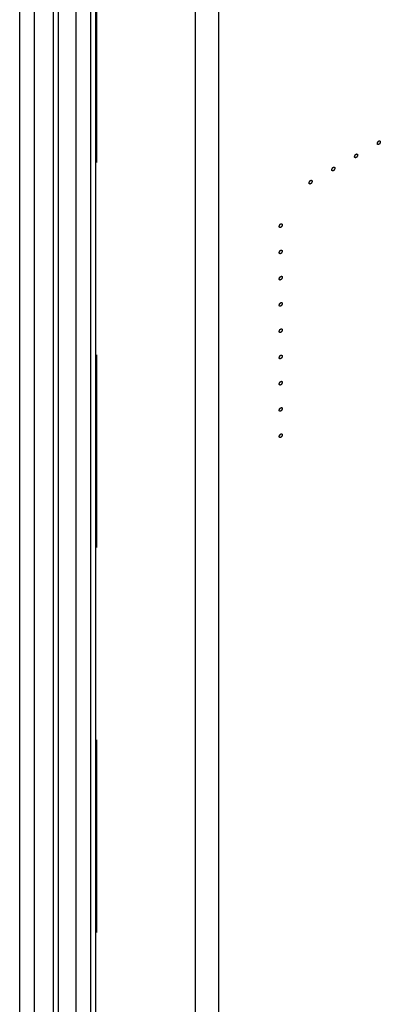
# Model space of a CAD drawing. Header units: inches. Extents: x 5 to 265, y 5 to 171.
# Tile 120 of 212: x 202.61 to 205.41, y 100.56 to 108.21. Entities that reach past the tile are written whole.
import ezdxf

# ---------------------------------------------------------------- set-up
doc = ezdxf.new("R2010")
doc.units = ezdxf.units.IN
doc.header["$LTSCALE"] = 14.96
doc.header["$MEASUREMENT"] = 0
doc.linetypes.add('HIDDEN', pattern=[0.2, 0.1, -0.1])
doc.layers.get('0').update_dxf_attribs({"linetype": 'CONTINUOUS'})
doc.layers.add('08_ALL_COSMETICS', color=7, linetype='CONTINUOUS')
doc.layers.add('DEFAULT_2', color=7, linetype='HIDDEN')

msp = doc.modelspace()

# ---------------------------------------------------------------- linework, layer by layer
at = {"color": 7, "linetype": 'Continuous'}
for p, q in [((203.9702, 129.2727), (203.9702, 63.136)), ((204.1526, 129.2727), (204.1526, 63.136)), ((202.6075, 84.3644), (202.6075, 128.5862)), ((202.7234, 84.6748), (202.7234, 128.5192)), ((202.8709, 81.7952), (202.8709, 128.4341)), ((202.9087, 81.7426), (202.9087, 128.4122)), ((203.0446, 128.3338), (203.0446, 65.826)), ((203.1609, 65.2161), (203.1609, 128.1553)), ((203.1987, 65.1634), (203.1987, 128.1362))]:
    msp.add_line(p, q, dxfattribs=at)
at = {"layer": '08_ALL_COSMETICS', "color": 7, "linetype": 'HIDDEN'}
for points in [[(205.3978, 107.2447), (205.3975, 107.2445), (205.3969, 107.2443), (205.3963, 107.244), (205.3959, 107.2438), (205.3956, 107.2437), (205.3954, 107.2436), (205.395, 107.2436), (205.3946, 107.2435), (205.3941, 107.2433), (205.3938, 107.2433), (205.3935, 107.2432), (205.3933, 107.2432), (205.3929, 107.2432), (205.3925, 107.2432), (205.3921, 107.2433), (205.3918, 107.2433), (205.3916, 107.2433), (205.3913, 107.2434), (205.3911, 107.2435), (205.3907, 107.2436), (205.3903, 107.2437), (205.39, 107.2438), (205.3898, 107.2439), (205.3897, 107.2441), (205.3894, 107.2443), (205.3891, 107.2445), (205.3888, 107.2447), (205.3886, 107.2449), (205.3884, 107.2451), (205.3883, 107.2453), (205.3881, 107.2456), (205.3879, 107.2459), (205.3877, 107.2462), (205.3875, 107.2465), (205.3874, 107.2467), (205.3873, 107.247), (205.3872, 107.2473), (205.3871, 107.2478), (205.3869, 107.2482), (205.3868, 107.2485), (205.3867, 107.2488), (205.3867, 107.2491), (205.3867, 107.2495), (205.3866, 107.25), (205.3866, 107.2505), (205.3865, 107.2509), (205.3865, 107.2512), (205.3865, 107.2516), (205.3866, 107.252), (205.3866, 107.2526), (205.3867, 107.2531), (205.3867, 107.2536), (205.3867, 107.2539), (205.3868, 107.2543), (205.3869, 107.2547), (205.387, 107.2553), (205.3872, 107.256), (205.3873, 107.2567), (205.3876, 107.2574), (205.3879, 107.2581), (205.3882, 107.2589), (205.3884, 107.2596), (205.3888, 107.2603), (205.3891, 107.261), (205.3895, 107.2617), (205.3898, 107.2624), (205.3903, 107.263), (205.3907, 107.2637), (205.3911, 107.2643), (205.3915, 107.265), (205.392, 107.2656), (205.3925, 107.2662), (205.393, 107.2667), (205.3935, 107.2674), (205.394, 107.2678), (205.3945, 107.2683), (205.395, 107.2687), (205.3953, 107.269), (205.3956, 107.2693), (205.3959, 107.2695), (205.3962, 107.2697), (205.3969, 107.2702), (205.3975, 107.2706), (205.3978, 107.2708)], [(205.3978, 107.2708), (205.3982, 107.271), (205.3987, 107.2713), (205.3994, 107.2716), (205.3997, 107.2717), (205.4, 107.2719), (205.4003, 107.2719), (205.4006, 107.272), (205.4011, 107.2721), (205.4015, 107.2722), (205.4019, 107.2723), (205.4021, 107.2724), (205.4024, 107.2723), (205.4027, 107.2723), (205.4031, 107.2723), (205.4035, 107.2723), (205.4038, 107.2723), (205.4041, 107.2723), (205.4043, 107.2722), (205.4046, 107.2721), (205.405, 107.272), (205.4053, 107.2718), (205.4056, 107.2717), (205.4058, 107.2717), (205.406, 107.2715), (205.4062, 107.2713), (205.4065, 107.2711), (205.4068, 107.2708), (205.407, 107.2706), (205.4072, 107.2705), (205.4074, 107.2703), (205.4075, 107.27), (205.4077, 107.2697), (205.408, 107.2693), (205.4081, 107.269), (205.4083, 107.2688), (205.4083, 107.2686), (205.4085, 107.2682), (205.4086, 107.2678), (205.4087, 107.2674), (205.4088, 107.267), (205.4089, 107.2668), (205.4089, 107.2665), (205.409, 107.2661), (205.409, 107.2655), (205.4091, 107.265), (205.4091, 107.2646), (205.4092, 107.2643), (205.4091, 107.264), (205.4091, 107.2635), (205.409, 107.263), (205.409, 107.2624), (205.4089, 107.262), (205.4089, 107.2617), (205.4088, 107.2613), (205.4087, 107.2608), (205.4086, 107.2602), (205.4084, 107.2595), (205.4083, 107.2588), (205.408, 107.2581), (205.4078, 107.2574), (205.4075, 107.2567), (205.4073, 107.256), (205.4069, 107.2553), (205.4065, 107.2546), (205.4062, 107.2539), (205.4058, 107.2531), (205.4054, 107.2525), (205.405, 107.2519), (205.4045, 107.2512), (205.4041, 107.2505), (205.4036, 107.25), (205.4031, 107.2494), (205.4027, 107.2488), (205.4022, 107.2482), (205.4016, 107.2477), (205.4011, 107.2472), (205.4007, 107.2468), (205.4003, 107.2465), (205.4001, 107.2462), (205.3998, 107.2461), (205.3994, 107.2458), (205.3988, 107.2454), (205.3982, 107.245), (205.3978, 107.2447)], [(205.221, 107.1427), (205.2207, 107.1425), (205.2201, 107.1422), (205.2195, 107.1419), (205.2191, 107.1418), (205.2188, 107.1416), (205.2186, 107.1416), (205.2182, 107.1415), (205.2178, 107.1414), (205.2174, 107.1413), (205.217, 107.1412), (205.2167, 107.1411), (205.2165, 107.1412), (205.2162, 107.1412), (205.2158, 107.1412), (205.2154, 107.1412), (205.215, 107.1412), (205.2148, 107.1412), (205.2146, 107.1413), (205.2143, 107.1414), (205.2139, 107.1415), (205.2136, 107.1417), (205.2133, 107.1418), (205.213, 107.1418), (205.2129, 107.142), (205.2126, 107.1422), (205.2124, 107.1424), (205.2121, 107.1427), (205.2118, 107.1429), (205.2116, 107.143), (205.2115, 107.1432), (205.2113, 107.1435), (205.2111, 107.1438), (205.2109, 107.1442), (205.2107, 107.1445), (205.2106, 107.1447), (205.2105, 107.1449), (205.2104, 107.1453), (205.2103, 107.1457), (205.2101, 107.1461), (205.21, 107.1465), (205.2099, 107.1467), (205.2099, 107.147), (205.2099, 107.1474), (205.2098, 107.148), (205.2098, 107.1485), (205.2098, 107.1489), (205.2097, 107.1492), (205.2098, 107.1495), (205.2098, 107.15), (205.2098, 107.1505), (205.2099, 107.1511), (205.2099, 107.1515), (205.2099, 107.1518), (205.21, 107.1522), (205.2101, 107.1527), (205.2103, 107.1533), (205.2104, 107.154), (205.2106, 107.1547), (205.2109, 107.1554), (205.2111, 107.1561), (205.2114, 107.1568), (205.2116, 107.1575), (205.212, 107.1582), (205.2123, 107.1589), (205.2127, 107.1596), (205.213, 107.1604), (205.2135, 107.161), (205.2139, 107.1616), (205.2143, 107.1623), (205.2147, 107.163), (205.2152, 107.1635), (205.2157, 107.1641), (205.2162, 107.1647), (205.2167, 107.1653), (205.2172, 107.1658), (205.2178, 107.1663), (205.2182, 107.1667), (205.2186, 107.167), (205.2188, 107.1672), (205.2191, 107.1674), (205.2195, 107.1677), (205.2201, 107.1681), (205.2207, 107.1685), (205.221, 107.1688)], [(205.221, 107.1688), (205.2214, 107.169), (205.222, 107.1692), (205.2226, 107.1695), (205.223, 107.1697), (205.2233, 107.1698), (205.2235, 107.1699), (205.2239, 107.1699), (205.2243, 107.17), (205.2247, 107.1701), (205.2251, 107.1702), (205.2254, 107.1703), (205.2256, 107.1703), (205.2259, 107.1703), (205.2263, 107.1702), (205.2267, 107.1702), (205.2271, 107.1702), (205.2273, 107.1702), (205.2275, 107.1701), (205.2278, 107.17), (205.2282, 107.1699), (205.2285, 107.1698), (205.2288, 107.1696), (205.2291, 107.1696), (205.2292, 107.1694), (205.2295, 107.1692), (205.2297, 107.169), (205.23, 107.1688), (205.2303, 107.1686), (205.2305, 107.1684), (205.2306, 107.1682), (205.2308, 107.1679), (205.231, 107.1676), (205.2312, 107.1673), (205.2314, 107.167), (205.2315, 107.1668), (205.2316, 107.1665), (205.2317, 107.1662), (205.2318, 107.1657), (205.232, 107.1653), (205.2321, 107.165), (205.2322, 107.1647), (205.2322, 107.1644), (205.2322, 107.164), (205.2323, 107.1635), (205.2323, 107.163), (205.2323, 107.1626), (205.2324, 107.1623), (205.2323, 107.1619), (205.2323, 107.1615), (205.2323, 107.1609), (205.2322, 107.1604), (205.2322, 107.1599), (205.2322, 107.1596), (205.2321, 107.1592), (205.232, 107.1588), (205.2318, 107.1582), (205.2317, 107.1575), (205.2315, 107.1568), (205.2312, 107.1561), (205.231, 107.1554), (205.2307, 107.1546), (205.2305, 107.1539), (205.2301, 107.1532), (205.2298, 107.1525), (205.2294, 107.1518), (205.2291, 107.1511), (205.2286, 107.1505), (205.2282, 107.1498), (205.2278, 107.1492), (205.2274, 107.1485), (205.2269, 107.1479), (205.2264, 107.1473), (205.2259, 107.1468), (205.2254, 107.1461), (205.2249, 107.1457), (205.2243, 107.1452), (205.2239, 107.1448), (205.2235, 107.1445), (205.2233, 107.1442), (205.223, 107.144), (205.2226, 107.1437), (205.222, 107.1433), (205.2214, 107.1429), (205.221, 107.1427)], [(205.0443, 107.0406), (205.0439, 107.0404), (205.0434, 107.0402), (205.0427, 107.0399), (205.0424, 107.0397), (205.0421, 107.0396), (205.0418, 107.0395), (205.0415, 107.0394), (205.041, 107.0393), (205.0406, 107.0392), (205.0402, 107.0392), (205.04, 107.0391), (205.0397, 107.0391), (205.0394, 107.0391), (205.039, 107.0391), (205.0386, 107.0391), (205.0383, 107.0392), (205.038, 107.0391), (205.0378, 107.0392), (205.0375, 107.0393), (205.0371, 107.0395), (205.0368, 107.0396), (205.0365, 107.0397), (205.0363, 107.0398), (205.0361, 107.04), (205.0359, 107.0401), (205.0356, 107.0404), (205.0353, 107.0406), (205.0351, 107.0408), (205.0349, 107.0409), (205.0347, 107.0412), (205.0346, 107.0414), (205.0344, 107.0418), (205.0341, 107.0421), (205.034, 107.0424), (205.0338, 107.0426), (205.0338, 107.0429), (205.0336, 107.0432), (205.0335, 107.0436), (205.0334, 107.0441), (205.0333, 107.0444), (205.0332, 107.0447), (205.0332, 107.045), (205.0331, 107.0454), (205.0331, 107.0459), (205.033, 107.0464), (205.033, 107.0468), (205.0329, 107.0471), (205.033, 107.0475), (205.033, 107.0479), (205.0331, 107.0485), (205.0331, 107.049), (205.0332, 107.0495), (205.0332, 107.0498), (205.0333, 107.0501), (205.0334, 107.0506), (205.0335, 107.0512), (205.0337, 107.0519), (205.0338, 107.0526), (205.0341, 107.0533), (205.0343, 107.054), (205.0346, 107.0547), (205.0348, 107.0554), (205.0352, 107.0562), (205.0356, 107.0569), (205.0359, 107.0576), (205.0363, 107.0583), (205.0367, 107.0589), (205.0371, 107.0596), (205.0376, 107.0602), (205.038, 107.0609), (205.0385, 107.0615), (205.039, 107.062), (205.0394, 107.0626), (205.0399, 107.0632), (205.0405, 107.0637), (205.041, 107.0642), (205.0414, 107.0646), (205.0418, 107.0649), (205.042, 107.0652), (205.0423, 107.0654), (205.0427, 107.0656), (205.0433, 107.0661), (205.0439, 107.0665), (205.0443, 107.0667)], [(205.0443, 107.0667), (205.0446, 107.0669), (205.0452, 107.0671), (205.0458, 107.0674), (205.0462, 107.0676), (205.0465, 107.0678), (205.0467, 107.0678), (205.0471, 107.0679), (205.0475, 107.068), (205.048, 107.0681), (205.0483, 107.0682), (205.0486, 107.0682), (205.0488, 107.0682), (205.0492, 107.0682), (205.0496, 107.0682), (205.05, 107.0682), (205.0503, 107.0682), (205.0505, 107.0682), (205.0508, 107.0681), (205.051, 107.068), (205.0514, 107.0678), (205.0518, 107.0677), (205.0521, 107.0676), (205.0523, 107.0675), (205.0524, 107.0674), (205.0527, 107.0672), (205.053, 107.0669), (205.0533, 107.0667), (205.0535, 107.0665), (205.0537, 107.0664), (205.0538, 107.0661), (205.054, 107.0659), (205.0542, 107.0655), (205.0544, 107.0652), (205.0546, 107.0649), (205.0547, 107.0647), (205.0548, 107.0644), (205.0549, 107.0641), (205.055, 107.0637), (205.0552, 107.0632), (205.0553, 107.0629), (205.0554, 107.0627), (205.0554, 107.0623), (205.0554, 107.0619), (205.0555, 107.0614), (205.0555, 107.0609), (205.0556, 107.0605), (205.0556, 107.0602), (205.0556, 107.0599), (205.0555, 107.0594), (205.0555, 107.0589), (205.0554, 107.0583), (205.0554, 107.0579), (205.0554, 107.0575), (205.0553, 107.0572), (205.0552, 107.0567), (205.0551, 107.0561), (205.0549, 107.0554), (205.0548, 107.0547), (205.0545, 107.054), (205.0542, 107.0533), (205.0539, 107.0526), (205.0537, 107.0519), (205.0533, 107.0512), (205.053, 107.0505), (205.0526, 107.0498), (205.0523, 107.049), (205.0518, 107.0484), (205.0514, 107.0477), (205.051, 107.0471), (205.0506, 107.0464), (205.0501, 107.0459), (205.0496, 107.0453), (205.0491, 107.0447), (205.0486, 107.0441), (205.0481, 107.0436), (205.0476, 107.0431), (205.0471, 107.0427), (205.0468, 107.0424), (205.0465, 107.0421), (205.0462, 107.042), (205.0459, 107.0417), (205.0452, 107.0412), (205.0446, 107.0409), (205.0443, 107.0406)], [(204.8675, 106.9385), (204.8671, 106.9384), (204.8666, 106.9381), (204.8659, 106.9378), (204.8656, 106.9376), (204.8653, 106.9375), (204.865, 106.9375), (204.8647, 106.9374), (204.8642, 106.9373), (204.8638, 106.9372), (204.8635, 106.9371), (204.8632, 106.937), (204.8629, 106.937), (204.8626, 106.937), (204.8622, 106.9371), (204.8618, 106.9371), (204.8615, 106.9371), (204.8612, 106.9371), (204.861, 106.9372), (204.8607, 106.9373), (204.8604, 106.9374), (204.86, 106.9376), (204.8597, 106.9377), (204.8595, 106.9377), (204.8593, 106.9379), (204.8591, 106.9381), (204.8588, 106.9383), (204.8585, 106.9386), (204.8583, 106.9388), (204.8581, 106.9389), (204.858, 106.9391), (204.8578, 106.9394), (204.8576, 106.9397), (204.8574, 106.9401), (204.8572, 106.9403), (204.857, 106.9405), (204.857, 106.9408), (204.8569, 106.9411), (204.8567, 106.9416), (204.8566, 106.942), (204.8565, 106.9424), (204.8564, 106.9426), (204.8564, 106.9429), (204.8563, 106.9433), (204.8563, 106.9438), (204.8562, 106.9443), (204.8562, 106.9448), (204.8562, 106.9451), (204.8562, 106.9454), (204.8562, 106.9458), (204.8563, 106.9464), (204.8563, 106.9469), (204.8564, 106.9474), (204.8564, 106.9477), (204.8565, 106.9481), (204.8566, 106.9485), (204.8567, 106.9491), (204.8569, 106.9498), (204.857, 106.9505), (204.8573, 106.9512), (204.8576, 106.952), (204.8578, 106.9527), (204.858, 106.9534), (204.8584, 106.9541), (204.8588, 106.9548), (204.8591, 106.9555), (204.8595, 106.9562), (204.8599, 106.9569), (204.8603, 106.9575), (204.8608, 106.9582), (204.8612, 106.9588), (204.8617, 106.9594), (204.8622, 106.96), (204.8627, 106.9606), (204.8631, 106.9612), (204.8637, 106.9616), (204.8642, 106.9621), (204.8646, 106.9625), (204.865, 106.9629), (204.8653, 106.9631), (204.8655, 106.9633), (204.8659, 106.9636), (204.8666, 106.964), (204.8671, 106.9644), (204.8675, 106.9647)], [(204.8675, 106.9647), (204.8679, 106.9648), (204.8684, 106.9651), (204.8691, 106.9654), (204.8694, 106.9655), (204.8697, 106.9657), (204.87, 106.9657), (204.8703, 106.9658), (204.8708, 106.9659), (204.8712, 106.966), (204.8715, 106.9661), (204.8718, 106.9662), (204.8721, 106.9661), (204.8724, 106.9661), (204.8728, 106.9661), (204.8732, 106.9661), (204.8735, 106.9661), (204.8738, 106.9661), (204.874, 106.966), (204.8743, 106.9659), (204.8746, 106.9658), (204.875, 106.9656), (204.8753, 106.9655), (204.8755, 106.9655), (204.8757, 106.9653), (204.8759, 106.9651), (204.8762, 106.9649), (204.8765, 106.9646), (204.8767, 106.9644), (204.8769, 106.9643), (204.877, 106.9641), (204.8772, 106.9638), (204.8774, 106.9635), (204.8776, 106.9631), (204.8778, 106.9628), (204.878, 106.9627), (204.878, 106.9624), (204.8781, 106.962), (204.8783, 106.9616), (204.8784, 106.9612), (204.8785, 106.9608), (204.8786, 106.9606), (204.8786, 106.9603), (204.8787, 106.9599), (204.8787, 106.9594), (204.8787, 106.9588), (204.8788, 106.9584), (204.8788, 106.9581), (204.8788, 106.9578), (204.8788, 106.9574), (204.8787, 106.9568), (204.8787, 106.9562), (204.8786, 106.9558), (204.8786, 106.9555), (204.8785, 106.9551), (204.8784, 106.9546), (204.8783, 106.9541), (204.8781, 106.9534), (204.878, 106.9527), (204.8777, 106.9519), (204.8774, 106.9512), (204.8772, 106.9505), (204.8769, 106.9498), (204.8766, 106.9491), (204.8762, 106.9484), (204.8758, 106.9477), (204.8755, 106.947), (204.8751, 106.9463), (204.8746, 106.9457), (204.8742, 106.945), (204.8738, 106.9444), (204.8733, 106.9438), (204.8728, 106.9432), (204.8723, 106.9426), (204.8719, 106.942), (204.8713, 106.9416), (204.8708, 106.9411), (204.8704, 106.9407), (204.87, 106.9403), (204.8697, 106.9401), (204.8695, 106.9399), (204.8691, 106.9396), (204.8684, 106.9392), (204.8679, 106.9388), (204.8675, 106.9385)], [(204.6356, 106.6005), (204.6352, 106.6003), (204.6347, 106.6001), (204.634, 106.5998), (204.6336, 106.5996), (204.6334, 106.5995), (204.6331, 106.5994), (204.6328, 106.5993), (204.6323, 106.5992), (204.6319, 106.5991), (204.6315, 106.5991), (204.6313, 106.599), (204.631, 106.599), (204.6307, 106.599), (204.6303, 106.599), (204.6299, 106.599), (204.6296, 106.5991), (204.6293, 106.5991), (204.6291, 106.5992), (204.6288, 106.5993), (204.6284, 106.5994), (204.6281, 106.5995), (204.6278, 106.5996), (204.6276, 106.5997), (204.6274, 106.5999), (204.6272, 106.6), (204.6269, 106.6003), (204.6266, 106.6005), (204.6263, 106.6007), (204.6262, 106.6009), (204.626, 106.6011), (204.6259, 106.6013), (204.6256, 106.6017), (204.6254, 106.602), (204.6253, 106.6023), (204.6251, 106.6025), (204.625, 106.6028), (204.6249, 106.6031), (204.6248, 106.6036), (204.6247, 106.604), (204.6246, 106.6043), (204.6245, 106.6046), (204.6245, 106.6049), (204.6244, 106.6053), (204.6244, 106.6058), (204.6243, 106.6063), (204.6243, 106.6067), (204.6242, 106.607), (204.6243, 106.6074), (204.6243, 106.6078), (204.6244, 106.6084), (204.6244, 106.6089), (204.6244, 106.6094), (204.6245, 106.6097), (204.6246, 106.61), (204.6247, 106.6105), (204.6248, 106.6111), (204.625, 106.6118), (204.6251, 106.6125), (204.6254, 106.6132), (204.6256, 106.6139), (204.6259, 106.6146), (204.6261, 106.6154), (204.6265, 106.6161), (204.6269, 106.6168), (204.6272, 106.6175), (204.6275, 106.6182), (204.628, 106.6188), (204.6284, 106.6195), (204.6289, 106.6201), (204.6293, 106.6208), (204.6298, 106.6214), (204.6302, 106.622), (204.6307, 106.6225), (204.6312, 106.6231), (204.6318, 106.6236), (204.6323, 106.6241), (204.6327, 106.6245), (204.6331, 106.6248), (204.6333, 106.6251), (204.6336, 106.6253), (204.634, 106.6255), (204.6346, 106.626), (204.6352, 106.6264), (204.6356, 106.6266)], [(204.6356, 106.6266), (204.6359, 106.6268), (204.6365, 106.6271), (204.6371, 106.6274), (204.6375, 106.6275), (204.6378, 106.6277), (204.638, 106.6277), (204.6384, 106.6278), (204.6388, 106.6279), (204.6393, 106.628), (204.6396, 106.6281), (204.6399, 106.6282), (204.6401, 106.6281), (204.6404, 106.6281), (204.6409, 106.6281), (204.6413, 106.6281), (204.6416, 106.6281), (204.6418, 106.6281), (204.642, 106.628), (204.6423, 106.6279), (204.6427, 106.6277), (204.6431, 106.6276), (204.6433, 106.6275), (204.6436, 106.6274), (204.6437, 106.6273), (204.644, 106.6271), (204.6443, 106.6268), (204.6446, 106.6266), (204.6448, 106.6264), (204.645, 106.6263), (204.6451, 106.6261), (204.6453, 106.6258), (204.6455, 106.6254), (204.6457, 106.6251), (204.6459, 106.6248), (204.646, 106.6246), (204.6461, 106.6244), (204.6462, 106.624), (204.6463, 106.6236), (204.6465, 106.6232), (204.6466, 106.6228), (204.6467, 106.6226), (204.6467, 106.6222), (204.6467, 106.6218), (204.6468, 106.6213), (204.6468, 106.6208), (204.6468, 106.6204), (204.6469, 106.6201), (204.6468, 106.6198), (204.6468, 106.6193), (204.6468, 106.6188), (204.6467, 106.6182), (204.6467, 106.6178), (204.6467, 106.6174), (204.6466, 106.6171), (204.6465, 106.6166), (204.6463, 106.616), (204.6462, 106.6153), (204.6461, 106.6146), (204.6458, 106.6139), (204.6455, 106.6132), (204.6452, 106.6125), (204.645, 106.6118), (204.6446, 106.6111), (204.6443, 106.6104), (204.6439, 106.6097), (204.6436, 106.6089), (204.6431, 106.6083), (204.6427, 106.6076), (204.6423, 106.607), (204.6419, 106.6063), (204.6414, 106.6058), (204.6409, 106.6052), (204.6404, 106.6046), (204.6399, 106.604), (204.6394, 106.6035), (204.6389, 106.603), (204.6384, 106.6026), (204.6381, 106.6023), (204.6378, 106.602), (204.6375, 106.6019), (204.6372, 106.6016), (204.6365, 106.6011), (204.6359, 106.6008), (204.6356, 106.6005)], [(204.6356, 106.3964), (204.6352, 106.3962), (204.6347, 106.396), (204.634, 106.3957), (204.6336, 106.3955), (204.6334, 106.3953), (204.6331, 106.3953), (204.6328, 106.3952), (204.6323, 106.3951), (204.6319, 106.395), (204.6315, 106.3949), (204.6313, 106.3949), (204.631, 106.3949), (204.6307, 106.3949), (204.6303, 106.3949), (204.6299, 106.3949), (204.6296, 106.3949), (204.6293, 106.3949), (204.6291, 106.395), (204.6288, 106.3951), (204.6284, 106.3953), (204.6281, 106.3954), (204.6278, 106.3955), (204.6276, 106.3956), (204.6274, 106.3957), (204.6272, 106.3959), (204.6269, 106.3962), (204.6266, 106.3964), (204.6263, 106.3966), (204.6262, 106.3967), (204.626, 106.397), (204.6259, 106.3972), (204.6256, 106.3976), (204.6254, 106.3979), (204.6253, 106.3982), (204.6251, 106.3984), (204.625, 106.3987), (204.6249, 106.399), (204.6248, 106.3994), (204.6247, 106.3999), (204.6246, 106.4002), (204.6245, 106.4004), (204.6245, 106.4008), (204.6244, 106.4012), (204.6244, 106.4017), (204.6243, 106.4022), (204.6243, 106.4026), (204.6242, 106.4029), (204.6243, 106.4032), (204.6243, 106.4037), (204.6244, 106.4042), (204.6244, 106.4048), (204.6244, 106.4052), (204.6245, 106.4056), (204.6246, 106.4059), (204.6247, 106.4064), (204.6248, 106.407), (204.625, 106.4077), (204.6251, 106.4084), (204.6254, 106.4091), (204.6256, 106.4098), (204.6259, 106.4105), (204.6261, 106.4112), (204.6265, 106.4119), (204.6269, 106.4126), (204.6272, 106.4133), (204.6275, 106.4141), (204.628, 106.4147), (204.6284, 106.4154), (204.6289, 106.416), (204.6293, 106.4167), (204.6298, 106.4172), (204.6302, 106.4178), (204.6307, 106.4184), (204.6312, 106.419), (204.6318, 106.4195), (204.6323, 106.42), (204.6327, 106.4204), (204.6331, 106.4207), (204.6333, 106.421), (204.6336, 106.4211), (204.634, 106.4214), (204.6346, 106.4219), (204.6352, 106.4222), (204.6356, 106.4225)], [(204.6356, 106.4225), (204.6359, 106.4227), (204.6365, 106.4229), (204.6371, 106.4232), (204.6375, 106.4234), (204.6378, 106.4235), (204.638, 106.4236), (204.6384, 106.4237), (204.6388, 106.4238), (204.6393, 106.4239), (204.6396, 106.4239), (204.6399, 106.424), (204.6401, 106.424), (204.6404, 106.424), (204.6409, 106.424), (204.6413, 106.424), (204.6416, 106.4239), (204.6418, 106.424), (204.642, 106.4239), (204.6423, 106.4238), (204.6427, 106.4236), (204.6431, 106.4235), (204.6433, 106.4234), (204.6436, 106.4233), (204.6437, 106.4231), (204.644, 106.423), (204.6443, 106.4227), (204.6446, 106.4225), (204.6448, 106.4223), (204.645, 106.4222), (204.6451, 106.4219), (204.6453, 106.4217), (204.6455, 106.4213), (204.6457, 106.421), (204.6459, 106.4207), (204.646, 106.4205), (204.6461, 106.4202), (204.6462, 106.4199), (204.6463, 106.4195), (204.6465, 106.419), (204.6466, 106.4187), (204.6467, 106.4184), (204.6467, 106.4181), (204.6467, 106.4177), (204.6468, 106.4172), (204.6468, 106.4167), (204.6468, 106.4163), (204.6469, 106.416), (204.6468, 106.4156), (204.6468, 106.4152), (204.6468, 106.4146), (204.6467, 106.4141), (204.6467, 106.4136), (204.6467, 106.4133), (204.6466, 106.413), (204.6465, 106.4125), (204.6463, 106.4119), (204.6462, 106.4112), (204.6461, 106.4105), (204.6458, 106.4098), (204.6455, 106.4091), (204.6452, 106.4084), (204.645, 106.4077), (204.6446, 106.4069), (204.6443, 106.4062), (204.6439, 106.4055), (204.6436, 106.4048), (204.6431, 106.4042), (204.6427, 106.4035), (204.6423, 106.4029), (204.6419, 106.4022), (204.6414, 106.4016), (204.6409, 106.4011), (204.6404, 106.4005), (204.6399, 106.3999), (204.6394, 106.3994), (204.6389, 106.3989), (204.6384, 106.3985), (204.6381, 106.3982), (204.6378, 106.3979), (204.6375, 106.3977), (204.6372, 106.3975), (204.6365, 106.397), (204.6359, 106.3966), (204.6356, 106.3964)], [(204.6356, 106.2184), (204.6359, 106.2185), (204.6365, 106.2188), (204.6371, 106.2191), (204.6375, 106.2193), (204.6378, 106.2194), (204.638, 106.2195), (204.6384, 106.2195), (204.6388, 106.2196), (204.6393, 106.2197), (204.6396, 106.2198), (204.6399, 106.2199), (204.6401, 106.2199), (204.6404, 106.2199), (204.6409, 106.2198), (204.6413, 106.2198), (204.6416, 106.2198), (204.6418, 106.2198), (204.642, 106.2197), (204.6423, 106.2196), (204.6427, 106.2195), (204.6431, 106.2194), (204.6433, 106.2192), (204.6436, 106.2192), (204.6437, 106.219), (204.644, 106.2188), (204.6443, 106.2186), (204.6446, 106.2184), (204.6448, 106.2182), (204.645, 106.218), (204.6451, 106.2178), (204.6453, 106.2175), (204.6455, 106.2172), (204.6457, 106.2168), (204.6459, 106.2166), (204.646, 106.2164), (204.6461, 106.2161), (204.6462, 106.2158), (204.6463, 106.2153), (204.6465, 106.2149), (204.6466, 106.2146), (204.6467, 106.2143), (204.6467, 106.214), (204.6467, 106.2136), (204.6468, 106.2131), (204.6468, 106.2126), (204.6468, 106.2122), (204.6469, 106.2119), (204.6468, 106.2115), (204.6468, 106.2111), (204.6468, 106.2105), (204.6467, 106.21), (204.6467, 106.2095), (204.6467, 106.2092), (204.6466, 106.2088), (204.6465, 106.2084), (204.6463, 106.2078), (204.6462, 106.2071), (204.6461, 106.2064), (204.6458, 106.2057), (204.6455, 106.205), (204.6452, 106.2042), (204.645, 106.2035), (204.6446, 106.2028), (204.6443, 106.2021), (204.6439, 106.2014), (204.6436, 106.2007), (204.6431, 106.2001), (204.6427, 106.1994), (204.6423, 106.1987), (204.6419, 106.1981), (204.6414, 106.1975), (204.6409, 106.1969), (204.6404, 106.1964), (204.6399, 106.1957), (204.6394, 106.1953), (204.6389, 106.1948), (204.6384, 106.1944), (204.6381, 106.194), (204.6378, 106.1938), (204.6375, 106.1936), (204.6372, 106.1933), (204.6365, 106.1929), (204.6359, 106.1925), (204.6356, 106.1923)], [(204.6356, 106.1923), (204.6352, 106.1921), (204.6347, 106.1918), (204.634, 106.1915), (204.6336, 106.1914), (204.6334, 106.1912), (204.6331, 106.1912), (204.6328, 106.1911), (204.6323, 106.191), (204.6319, 106.1909), (204.6315, 106.1908), (204.6313, 106.1907), (204.631, 106.1908), (204.6307, 106.1908), (204.6303, 106.1908), (204.6299, 106.1908), (204.6296, 106.1908), (204.6293, 106.1908), (204.6291, 106.1909), (204.6288, 106.191), (204.6284, 106.1911), (204.6281, 106.1913), (204.6278, 106.1914), (204.6276, 106.1914), (204.6274, 106.1916), (204.6272, 106.1918), (204.6269, 106.192), (204.6266, 106.1923), (204.6263, 106.1925), (204.6262, 106.1926), (204.626, 106.1928), (204.6259, 106.1931), (204.6256, 106.1934), (204.6254, 106.1938), (204.6253, 106.1941), (204.6251, 106.1942), (204.625, 106.1945), (204.6249, 106.1949), (204.6248, 106.1953), (204.6247, 106.1957), (204.6246, 106.1961), (204.6245, 106.1963), (204.6245, 106.1966), (204.6244, 106.197), (204.6244, 106.1976), (204.6243, 106.1981), (204.6243, 106.1985), (204.6242, 106.1988), (204.6243, 106.1991), (204.6243, 106.1996), (204.6244, 106.2001), (204.6244, 106.2007), (204.6244, 106.2011), (204.6245, 106.2014), (204.6246, 106.2018), (204.6247, 106.2023), (204.6248, 106.2029), (204.625, 106.2036), (204.6251, 106.2043), (204.6254, 106.205), (204.6256, 106.2057), (204.6259, 106.2064), (204.6261, 106.2071), (204.6265, 106.2078), (204.6269, 106.2085), (204.6272, 106.2092), (204.6275, 106.21), (204.628, 106.2106), (204.6284, 106.2112), (204.6289, 106.2119), (204.6293, 106.2126), (204.6298, 106.2131), (204.6302, 106.2137), (204.6307, 106.2143), (204.6312, 106.2149), (204.6318, 106.2154), (204.6323, 106.2158), (204.6327, 106.2163), (204.6331, 106.2166), (204.6333, 106.2168), (204.6336, 106.217), (204.634, 106.2173), (204.6346, 106.2177), (204.6352, 106.2181), (204.6356, 106.2184)], [(204.6356, 105.9881), (204.6352, 105.988), (204.6347, 105.9877), (204.634, 105.9874), (204.6336, 105.9872), (204.6334, 105.9871), (204.6331, 105.9871), (204.6328, 105.987), (204.6323, 105.9869), (204.6319, 105.9868), (204.6315, 105.9867), (204.6313, 105.9866), (204.631, 105.9866), (204.6307, 105.9866), (204.6303, 105.9867), (204.6299, 105.9867), (204.6296, 105.9867), (204.6293, 105.9867), (204.6291, 105.9868), (204.6288, 105.9869), (204.6284, 105.987), (204.6281, 105.9871), (204.6278, 105.9873), (204.6276, 105.9873), (204.6274, 105.9875), (204.6272, 105.9877), (204.6269, 105.9879), (204.6266, 105.9882), (204.6263, 105.9884), (204.6262, 105.9885), (204.626, 105.9887), (204.6259, 105.989), (204.6256, 105.9893), (204.6254, 105.9897), (204.6253, 105.9899), (204.6251, 105.9901), (204.625, 105.9904), (204.6249, 105.9907), (204.6248, 105.9912), (204.6247, 105.9916), (204.6246, 105.992), (204.6245, 105.9922), (204.6245, 105.9925), (204.6244, 105.9929), (204.6244, 105.9934), (204.6243, 105.9939), (204.6243, 105.9944), (204.6242, 105.9947), (204.6243, 105.995), (204.6243, 105.9954), (204.6244, 105.996), (204.6244, 105.9965), (204.6244, 105.997), (204.6245, 105.9973), (204.6246, 105.9977), (204.6247, 105.9981), (204.6248, 105.9987), (204.625, 105.9994), (204.6251, 106.0001), (204.6254, 106.0008), (204.6256, 106.0016), (204.6259, 106.0023), (204.6261, 106.003), (204.6265, 106.0037), (204.6269, 106.0044), (204.6272, 106.0051), (204.6275, 106.0058), (204.628, 106.0065), (204.6284, 106.0071), (204.6289, 106.0078), (204.6293, 106.0084), (204.6298, 106.009), (204.6302, 106.0096), (204.6307, 106.0102), (204.6312, 106.0108), (204.6318, 106.0112), (204.6323, 106.0117), (204.6327, 106.0121), (204.6331, 106.0125), (204.6333, 106.0127), (204.6336, 106.0129), (204.634, 106.0132), (204.6346, 106.0136), (204.6352, 106.014), (204.6356, 106.0143)], [(204.6356, 106.0143), (204.6359, 106.0144), (204.6365, 106.0147), (204.6371, 106.015), (204.6375, 106.0151), (204.6378, 106.0153), (204.638, 106.0153), (204.6384, 106.0154), (204.6388, 106.0155), (204.6393, 106.0156), (204.6396, 106.0157), (204.6399, 106.0158), (204.6401, 106.0157), (204.6404, 106.0157), (204.6409, 106.0157), (204.6413, 106.0157), (204.6416, 106.0157), (204.6418, 106.0157), (204.642, 106.0156), (204.6423, 106.0155), (204.6427, 106.0154), (204.6431, 106.0152), (204.6433, 106.0151), (204.6436, 106.0151), (204.6437, 106.0149), (204.644, 106.0147), (204.6443, 106.0145), (204.6446, 106.0142), (204.6448, 106.014), (204.645, 106.0139), (204.6451, 106.0137), (204.6453, 106.0134), (204.6455, 106.0131), (204.6457, 106.0127), (204.6459, 106.0124), (204.646, 106.0123), (204.6461, 106.012), (204.6462, 106.0116), (204.6463, 106.0112), (204.6465, 106.0108), (204.6466, 106.0104), (204.6467, 106.0102), (204.6467, 106.0099), (204.6467, 106.0095), (204.6468, 106.0089), (204.6468, 106.0084), (204.6468, 106.008), (204.6469, 106.0077), (204.6468, 106.0074), (204.6468, 106.0069), (204.6468, 106.0064), (204.6467, 106.0058), (204.6467, 106.0054), (204.6467, 106.0051), (204.6466, 106.0047), (204.6465, 106.0042), (204.6463, 106.0037), (204.6462, 106.003), (204.6461, 106.0023), (204.6458, 106.0015), (204.6455, 106.0008), (204.6452, 106.0001), (204.645, 105.9994), (204.6446, 105.9987), (204.6443, 105.998), (204.6439, 105.9973), (204.6436, 105.9966), (204.6431, 105.9959), (204.6427, 105.9953), (204.6423, 105.9946), (204.6419, 105.9939), (204.6414, 105.9934), (204.6409, 105.9928), (204.6404, 105.9922), (204.6399, 105.9916), (204.6394, 105.9912), (204.6389, 105.9907), (204.6384, 105.9902), (204.6381, 105.9899), (204.6378, 105.9897), (204.6375, 105.9895), (204.6372, 105.9892), (204.6365, 105.9888), (204.6359, 105.9884), (204.6356, 105.9881)], [(204.6356, 105.784), (204.6352, 105.7838), (204.6347, 105.7836), (204.634, 105.7833), (204.6336, 105.7831), (204.6334, 105.783), (204.6331, 105.7829), (204.6328, 105.7828), (204.6323, 105.7827), (204.6319, 105.7826), (204.6315, 105.7826), (204.6313, 105.7825), (204.631, 105.7825), (204.6307, 105.7825), (204.6303, 105.7825), (204.6299, 105.7825), (204.6296, 105.7826), (204.6293, 105.7825), (204.6291, 105.7827), (204.6288, 105.7828), (204.6284, 105.7829), (204.6281, 105.783), (204.6278, 105.7831), (204.6276, 105.7832), (204.6274, 105.7834), (204.6272, 105.7835), (204.6269, 105.7838), (204.6266, 105.784), (204.6263, 105.7842), (204.6262, 105.7844), (204.626, 105.7846), (204.6259, 105.7848), (204.6256, 105.7852), (204.6254, 105.7855), (204.6253, 105.7858), (204.6251, 105.786), (204.625, 105.7863), (204.6249, 105.7866), (204.6248, 105.787), (204.6247, 105.7875), (204.6246, 105.7878), (204.6245, 105.7881), (204.6245, 105.7884), (204.6244, 105.7888), (204.6244, 105.7893), (204.6243, 105.7898), (204.6243, 105.7902), (204.6242, 105.7905), (204.6243, 105.7909), (204.6243, 105.7913), (204.6244, 105.7919), (204.6244, 105.7924), (204.6244, 105.7929), (204.6245, 105.7932), (204.6246, 105.7935), (204.6247, 105.794), (204.6248, 105.7946), (204.625, 105.7953), (204.6251, 105.796), (204.6254, 105.7967), (204.6256, 105.7974), (204.6259, 105.7981), (204.6261, 105.7989), (204.6265, 105.7996), (204.6269, 105.8003), (204.6272, 105.801), (204.6275, 105.8017), (204.628, 105.8023), (204.6284, 105.803), (204.6289, 105.8036), (204.6293, 105.8043), (204.6298, 105.8049), (204.6302, 105.8055), (204.6307, 105.806), (204.6312, 105.8066), (204.6318, 105.8071), (204.6323, 105.8076), (204.6327, 105.808), (204.6331, 105.8083), (204.6333, 105.8086), (204.6336, 105.8088), (204.634, 105.809), (204.6346, 105.8095), (204.6352, 105.8099), (204.6356, 105.8101)], [(204.6356, 105.8101), (204.6359, 105.8103), (204.6365, 105.8106), (204.6371, 105.8109), (204.6375, 105.811), (204.6378, 105.8112), (204.638, 105.8112), (204.6384, 105.8113), (204.6388, 105.8114), (204.6393, 105.8115), (204.6396, 105.8116), (204.6399, 105.8117), (204.6401, 105.8116), (204.6404, 105.8116), (204.6409, 105.8116), (204.6413, 105.8116), (204.6416, 105.8116), (204.6418, 105.8116), (204.642, 105.8115), (204.6423, 105.8114), (204.6427, 105.8112), (204.6431, 105.8111), (204.6433, 105.811), (204.6436, 105.8109), (204.6437, 105.8108), (204.644, 105.8106), (204.6443, 105.8103), (204.6446, 105.8101), (204.6448, 105.8099), (204.645, 105.8098), (204.6451, 105.8095), (204.6453, 105.8093), (204.6455, 105.8089), (204.6457, 105.8086), (204.6459, 105.8083), (204.646, 105.8081), (204.6461, 105.8079), (204.6462, 105.8075), (204.6463, 105.8071), (204.6465, 105.8067), (204.6466, 105.8063), (204.6467, 105.8061), (204.6467, 105.8057), (204.6467, 105.8053), (204.6468, 105.8048), (204.6468, 105.8043), (204.6468, 105.8039), (204.6469, 105.8036), (204.6468, 105.8033), (204.6468, 105.8028), (204.6468, 105.8023), (204.6467, 105.8017), (204.6467, 105.8013), (204.6467, 105.8009), (204.6466, 105.8006), (204.6465, 105.8001), (204.6463, 105.7995), (204.6462, 105.7988), (204.6461, 105.7981), (204.6458, 105.7974), (204.6455, 105.7967), (204.6452, 105.796), (204.645, 105.7953), (204.6446, 105.7946), (204.6443, 105.7939), (204.6439, 105.7932), (204.6436, 105.7924), (204.6431, 105.7918), (204.6427, 105.7911), (204.6423, 105.7905), (204.6419, 105.7898), (204.6414, 105.7893), (204.6409, 105.7887), (204.6404, 105.7881), (204.6399, 105.7875), (204.6394, 105.787), (204.6389, 105.7865), (204.6384, 105.7861), (204.6381, 105.7858), (204.6378, 105.7855), (204.6375, 105.7854), (204.6372, 105.7851), (204.6365, 105.7846), (204.6359, 105.7843), (204.6356, 105.784)], [(204.6356, 105.606), (204.6359, 105.6062), (204.6365, 105.6064), (204.6371, 105.6067), (204.6375, 105.6069), (204.6378, 105.607), (204.638, 105.6071), (204.6384, 105.6072), (204.6388, 105.6073), (204.6393, 105.6074), (204.6396, 105.6074), (204.6399, 105.6075), (204.6401, 105.6075), (204.6404, 105.6075), (204.6409, 105.6075), (204.6413, 105.6075), (204.6416, 105.6074), (204.6418, 105.6075), (204.642, 105.6073), (204.6423, 105.6073), (204.6427, 105.6071), (204.6431, 105.607), (204.6433, 105.6069), (204.6436, 105.6068), (204.6437, 105.6066), (204.644, 105.6065), (204.6443, 105.6062), (204.6446, 105.606), (204.6448, 105.6058), (204.645, 105.6057), (204.6451, 105.6054), (204.6453, 105.6052), (204.6455, 105.6048), (204.6457, 105.6045), (204.6459, 105.6042), (204.646, 105.604), (204.6461, 105.6037), (204.6462, 105.6034), (204.6463, 105.603), (204.6465, 105.6025), (204.6466, 105.6022), (204.6467, 105.6019), (204.6467, 105.6016), (204.6467, 105.6012), (204.6468, 105.6007), (204.6468, 105.6002), (204.6468, 105.5998), (204.6469, 105.5995), (204.6468, 105.5991), (204.6468, 105.5987), (204.6468, 105.5981), (204.6467, 105.5976), (204.6467, 105.5971), (204.6467, 105.5968), (204.6466, 105.5965), (204.6465, 105.596), (204.6463, 105.5954), (204.6462, 105.5947), (204.6461, 105.594), (204.6458, 105.5933), (204.6455, 105.5926), (204.6452, 105.5919), (204.645, 105.5911), (204.6446, 105.5904), (204.6443, 105.5897), (204.6439, 105.589), (204.6436, 105.5883), (204.6431, 105.5877), (204.6427, 105.587), (204.6423, 105.5864), (204.6419, 105.5857), (204.6414, 105.5851), (204.6409, 105.5845), (204.6404, 105.584), (204.6399, 105.5834), (204.6394, 105.5829), (204.6389, 105.5824), (204.6384, 105.582), (204.6381, 105.5817), (204.6378, 105.5814), (204.6375, 105.5812), (204.6372, 105.581), (204.6365, 105.5805), (204.6359, 105.5801), (204.6356, 105.5799)], [(204.6356, 105.5799), (204.6352, 105.5797), (204.6347, 105.5795), (204.634, 105.5791), (204.6336, 105.579), (204.6334, 105.5788), (204.6331, 105.5788), (204.6328, 105.5787), (204.6323, 105.5786), (204.6319, 105.5785), (204.6315, 105.5784), (204.6313, 105.5784), (204.631, 105.5784), (204.6307, 105.5784), (204.6303, 105.5784), (204.6299, 105.5784), (204.6296, 105.5784), (204.6293, 105.5784), (204.6291, 105.5785), (204.6288, 105.5786), (204.6284, 105.5788), (204.6281, 105.5789), (204.6278, 105.579), (204.6276, 105.5791), (204.6274, 105.5792), (204.6272, 105.5794), (204.6269, 105.5797), (204.6266, 105.5799), (204.6263, 105.5801), (204.6262, 105.5802), (204.626, 105.5805), (204.6259, 105.5807), (204.6256, 105.5811), (204.6254, 105.5814), (204.6253, 105.5817), (204.6251, 105.5819), (204.625, 105.5822), (204.6249, 105.5825), (204.6248, 105.5829), (204.6247, 105.5833), (204.6246, 105.5837), (204.6245, 105.5839), (204.6245, 105.5843), (204.6244, 105.5847), (204.6244, 105.5852), (204.6243, 105.5857), (204.6243, 105.5861), (204.6242, 105.5864), (204.6243, 105.5867), (204.6243, 105.5872), (204.6244, 105.5877), (204.6244, 105.5883), (204.6244, 105.5887), (204.6245, 105.5891), (204.6246, 105.5894), (204.6247, 105.5899), (204.6248, 105.5905), (204.625, 105.5912), (204.6251, 105.5919), (204.6254, 105.5926), (204.6256, 105.5933), (204.6259, 105.594), (204.6261, 105.5947), (204.6265, 105.5954), (204.6269, 105.5961), (204.6272, 105.5968), (204.6275, 105.5976), (204.628, 105.5982), (204.6284, 105.5989), (204.6289, 105.5995), (204.6293, 105.6002), (204.6298, 105.6007), (204.6302, 105.6013), (204.6307, 105.6019), (204.6312, 105.6025), (204.6318, 105.603), (204.6323, 105.6035), (204.6327, 105.6039), (204.6331, 105.6042), (204.6333, 105.6045), (204.6336, 105.6046), (204.634, 105.6049), (204.6346, 105.6054), (204.6352, 105.6057), (204.6356, 105.606)], [(204.6356, 105.3757), (204.6352, 105.3756), (204.6347, 105.3753), (204.634, 105.375), (204.6336, 105.3749), (204.6334, 105.3747), (204.6331, 105.3747), (204.6328, 105.3746), (204.6323, 105.3745), (204.6319, 105.3744), (204.6315, 105.3743), (204.6313, 105.3742), (204.631, 105.3743), (204.6307, 105.3743), (204.6303, 105.3743), (204.6299, 105.3743), (204.6296, 105.3743), (204.6293, 105.3743), (204.6291, 105.3744), (204.6288, 105.3745), (204.6284, 105.3746), (204.6281, 105.3748), (204.6278, 105.3749), (204.6276, 105.3749), (204.6274, 105.3751), (204.6272, 105.3753), (204.6269, 105.3755), (204.6266, 105.3758), (204.6263, 105.376), (204.6262, 105.3761), (204.626, 105.3763), (204.6259, 105.3766), (204.6256, 105.3769), (204.6254, 105.3773), (204.6253, 105.3776), (204.6251, 105.3777), (204.625, 105.378), (204.6249, 105.3784), (204.6248, 105.3788), (204.6247, 105.3792), (204.6246, 105.3796), (204.6245, 105.3798), (204.6245, 105.3801), (204.6244, 105.3805), (204.6244, 105.3811), (204.6243, 105.3816), (204.6243, 105.382), (204.6242, 105.3823), (204.6243, 105.3826), (204.6243, 105.3831), (204.6244, 105.3836), (204.6244, 105.3842), (204.6244, 105.3846), (204.6245, 105.3849), (204.6246, 105.3853), (204.6247, 105.3858), (204.6248, 105.3863), (204.625, 105.3871), (204.6251, 105.3877), (204.6254, 105.3885), (204.6256, 105.3892), (204.6259, 105.3899), (204.6261, 105.3906), (204.6265, 105.3913), (204.6269, 105.392), (204.6272, 105.3927), (204.6275, 105.3934), (204.628, 105.3941), (204.6284, 105.3947), (204.6289, 105.3954), (204.6293, 105.3961), (204.6298, 105.3966), (204.6302, 105.3972), (204.6307, 105.3978), (204.6312, 105.3984), (204.6318, 105.3988), (204.6323, 105.3993), (204.6327, 105.3998), (204.6331, 105.4001), (204.6333, 105.4003), (204.6336, 105.4005), (204.634, 105.4008), (204.6346, 105.4012), (204.6352, 105.4016), (204.6356, 105.4019)], [(204.6356, 105.4019), (204.6359, 105.402), (204.6365, 105.4023), (204.6371, 105.4026), (204.6375, 105.4028), (204.6378, 105.4029), (204.638, 105.403), (204.6384, 105.403), (204.6388, 105.4031), (204.6393, 105.4032), (204.6396, 105.4033), (204.6399, 105.4034), (204.6401, 105.4034), (204.6404, 105.4034), (204.6409, 105.4033), (204.6413, 105.4033), (204.6416, 105.4033), (204.6418, 105.4033), (204.642, 105.4032), (204.6423, 105.4031), (204.6427, 105.403), (204.6431, 105.4029), (204.6433, 105.4027), (204.6436, 105.4027), (204.6437, 105.4025), (204.644, 105.4023), (204.6443, 105.4021), (204.6446, 105.4018), (204.6448, 105.4016), (204.645, 105.4015), (204.6451, 105.4013), (204.6453, 105.401), (204.6455, 105.4007), (204.6457, 105.4003), (204.6459, 105.4001), (204.646, 105.3999), (204.6461, 105.3996), (204.6462, 105.3993), (204.6463, 105.3988), (204.6465, 105.3984), (204.6466, 105.3981), (204.6467, 105.3978), (204.6467, 105.3975), (204.6467, 105.3971), (204.6468, 105.3966), (204.6468, 105.3961), (204.6468, 105.3956), (204.6469, 105.3954), (204.6468, 105.395), (204.6468, 105.3946), (204.6468, 105.394), (204.6467, 105.3935), (204.6467, 105.393), (204.6467, 105.3927), (204.6466, 105.3923), (204.6465, 105.3919), (204.6463, 105.3913), (204.6462, 105.3906), (204.6461, 105.3899), (204.6458, 105.3892), (204.6455, 105.3884), (204.6452, 105.3877), (204.645, 105.387), (204.6446, 105.3863), (204.6443, 105.3856), (204.6439, 105.3849), (204.6436, 105.3842), (204.6431, 105.3835), (204.6427, 105.3829), (204.6423, 105.3822), (204.6419, 105.3816), (204.6414, 105.381), (204.6409, 105.3804), (204.6404, 105.3799), (204.6399, 105.3792), (204.6394, 105.3788), (204.6389, 105.3783), (204.6384, 105.3779), (204.6381, 105.3775), (204.6378, 105.3773), (204.6375, 105.3771), (204.6372, 105.3768), (204.6365, 105.3764), (204.6359, 105.376), (204.6356, 105.3757)], [(204.6356, 105.1716), (204.6352, 105.1715), (204.6347, 105.1712), (204.634, 105.1709), (204.6336, 105.1707), (204.6334, 105.1706), (204.6331, 105.1705), (204.6328, 105.1705), (204.6323, 105.1704), (204.6319, 105.1703), (204.6315, 105.1702), (204.6313, 105.1701), (204.631, 105.1701), (204.6307, 105.1701), (204.6303, 105.1702), (204.6299, 105.1702), (204.6296, 105.1702), (204.6293, 105.1702), (204.6291, 105.1703), (204.6288, 105.1704), (204.6284, 105.1705), (204.6281, 105.1706), (204.6278, 105.1708), (204.6276, 105.1708), (204.6274, 105.171), (204.6272, 105.1712), (204.6269, 105.1714), (204.6266, 105.1717), (204.6263, 105.1719), (204.6262, 105.172), (204.626, 105.1722), (204.6259, 105.1725), (204.6256, 105.1728), (204.6254, 105.1732), (204.6253, 105.1734), (204.6251, 105.1736), (204.625, 105.1739), (204.6249, 105.1742), (204.6248, 105.1747), (204.6247, 105.1751), (204.6246, 105.1754), (204.6245, 105.1757), (204.6245, 105.176), (204.6244, 105.1764), (204.6244, 105.1769), (204.6243, 105.1774), (204.6243, 105.1779), (204.6242, 105.1781), (204.6243, 105.1785), (204.6243, 105.1789), (204.6244, 105.1795), (204.6244, 105.18), (204.6244, 105.1805), (204.6245, 105.1808), (204.6246, 105.1812), (204.6247, 105.1816), (204.6248, 105.1822), (204.625, 105.1829), (204.6251, 105.1836), (204.6254, 105.1843), (204.6256, 105.1851), (204.6259, 105.1858), (204.6261, 105.1865), (204.6265, 105.1872), (204.6269, 105.1879), (204.6272, 105.1886), (204.6275, 105.1893), (204.628, 105.19), (204.6284, 105.1906), (204.6289, 105.1913), (204.6293, 105.1919), (204.6298, 105.1925), (204.6302, 105.1931), (204.6307, 105.1936), (204.6312, 105.1943), (204.6318, 105.1947), (204.6323, 105.1952), (204.6327, 105.1956), (204.6331, 105.196), (204.6333, 105.1962), (204.6336, 105.1964), (204.634, 105.1967), (204.6346, 105.1971), (204.6352, 105.1975), (204.6356, 105.1978)], [(204.6356, 105.1978), (204.6359, 105.1979), (204.6365, 105.1982), (204.6371, 105.1985), (204.6375, 105.1986), (204.6378, 105.1988), (204.638, 105.1988), (204.6384, 105.1989), (204.6388, 105.199), (204.6393, 105.1991), (204.6396, 105.1992), (204.6399, 105.1993), (204.6401, 105.1992), (204.6404, 105.1992), (204.6409, 105.1992), (204.6413, 105.1992), (204.6416, 105.1992), (204.6418, 105.1992), (204.642, 105.1991), (204.6423, 105.199), (204.6427, 105.1989), (204.6431, 105.1987), (204.6433, 105.1986), (204.6436, 105.1986), (204.6437, 105.1984), (204.644, 105.1982), (204.6443, 105.198), (204.6446, 105.1977), (204.6448, 105.1975), (204.645, 105.1974), (204.6451, 105.1972), (204.6453, 105.1969), (204.6455, 105.1966), (204.6457, 105.1962), (204.6459, 105.1959), (204.646, 105.1958), (204.6461, 105.1955), (204.6462, 105.1951), (204.6463, 105.1947), (204.6465, 105.1943), (204.6466, 105.1939), (204.6467, 105.1937), (204.6467, 105.1934), (204.6467, 105.193), (204.6468, 105.1924), (204.6468, 105.1919), (204.6468, 105.1915), (204.6469, 105.1912), (204.6468, 105.1909), (204.6468, 105.1904), (204.6468, 105.1899), (204.6467, 105.1893), (204.6467, 105.1889), (204.6467, 105.1886), (204.6466, 105.1882), (204.6465, 105.1877), (204.6463, 105.1872), (204.6462, 105.1864), (204.6461, 105.1858), (204.6458, 105.185), (204.6455, 105.1843), (204.6452, 105.1836), (204.645, 105.1829), (204.6446, 105.1822), (204.6443, 105.1815), (204.6439, 105.1808), (204.6436, 105.1801), (204.6431, 105.1794), (204.6427, 105.1788), (204.6423, 105.1781), (204.6419, 105.1774), (204.6414, 105.1769), (204.6409, 105.1763), (204.6404, 105.1757), (204.6399, 105.1751), (204.6394, 105.1747), (204.6389, 105.1742), (204.6384, 105.1737), (204.6381, 105.1734), (204.6378, 105.1732), (204.6375, 105.173), (204.6372, 105.1727), (204.6365, 105.1723), (204.6359, 105.1719), (204.6356, 105.1716)], [(204.6356, 104.9936), (204.6359, 104.9938), (204.6365, 104.994), (204.6371, 104.9944), (204.6375, 104.9945), (204.6378, 104.9947), (204.638, 104.9947), (204.6384, 104.9948), (204.6388, 104.9949), (204.6393, 104.995), (204.6396, 104.9951), (204.6399, 104.9951), (204.6401, 104.9951), (204.6404, 104.9951), (204.6409, 104.9951), (204.6413, 104.9951), (204.6416, 104.9951), (204.6418, 104.9951), (204.642, 104.995), (204.6423, 104.9949), (204.6427, 104.9947), (204.6431, 104.9946), (204.6433, 104.9945), (204.6436, 104.9944), (204.6437, 104.9943), (204.644, 104.9941), (204.6443, 104.9938), (204.6446, 104.9936), (204.6448, 104.9934), (204.645, 104.9933), (204.6451, 104.993), (204.6453, 104.9928), (204.6455, 104.9924), (204.6457, 104.9921), (204.6459, 104.9918), (204.646, 104.9916), (204.6461, 104.9914), (204.6462, 104.991), (204.6463, 104.9906), (204.6465, 104.9902), (204.6466, 104.9898), (204.6467, 104.9896), (204.6467, 104.9892), (204.6467, 104.9888), (204.6468, 104.9883), (204.6468, 104.9878), (204.6468, 104.9874), (204.6469, 104.9871), (204.6468, 104.9868), (204.6468, 104.9863), (204.6468, 104.9858), (204.6467, 104.9852), (204.6467, 104.9848), (204.6467, 104.9844), (204.6466, 104.9841), (204.6465, 104.9836), (204.6463, 104.983), (204.6462, 104.9823), (204.6461, 104.9816), (204.6458, 104.9809), (204.6455, 104.9802), (204.6452, 104.9795), (204.645, 104.9788), (204.6446, 104.9781), (204.6443, 104.9774), (204.6439, 104.9767), (204.6436, 104.9759), (204.6431, 104.9753), (204.6427, 104.9746), (204.6423, 104.974), (204.6419, 104.9733), (204.6414, 104.9728), (204.6409, 104.9722), (204.6404, 104.9716), (204.6399, 104.971), (204.6394, 104.9705), (204.6389, 104.97), (204.6384, 104.9696), (204.6381, 104.9693), (204.6378, 104.969), (204.6375, 104.9689), (204.6372, 104.9686), (204.6365, 104.9681), (204.6359, 104.9678), (204.6356, 104.9675)], [(204.6356, 104.9675), (204.6352, 104.9673), (204.6347, 104.9671), (204.634, 104.9668), (204.6336, 104.9666), (204.6334, 104.9665), (204.6331, 104.9664), (204.6328, 104.9663), (204.6323, 104.9662), (204.6319, 104.9661), (204.6315, 104.9661), (204.6313, 104.966), (204.631, 104.966), (204.6307, 104.966), (204.6303, 104.966), (204.6299, 104.966), (204.6296, 104.9661), (204.6293, 104.966), (204.6291, 104.9662), (204.6288, 104.9662), (204.6284, 104.9664), (204.6281, 104.9665), (204.6278, 104.9666), (204.6276, 104.9667), (204.6274, 104.9669), (204.6272, 104.967), (204.6269, 104.9673), (204.6266, 104.9675), (204.6263, 104.9677), (204.6262, 104.9678), (204.626, 104.9681), (204.6259, 104.9683), (204.6256, 104.9687), (204.6254, 104.969), (204.6253, 104.9693), (204.6251, 104.9695), (204.625, 104.9698), (204.6249, 104.9701), (204.6248, 104.9705), (204.6247, 104.971), (204.6246, 104.9713), (204.6245, 104.9716), (204.6245, 104.9719), (204.6244, 104.9723), (204.6244, 104.9728), (204.6243, 104.9733), (204.6243, 104.9737), (204.6242, 104.974), (204.6243, 104.9744), (204.6243, 104.9748), (204.6244, 104.9754), (204.6244, 104.9759), (204.6244, 104.9764), (204.6245, 104.9767), (204.6246, 104.977), (204.6247, 104.9775), (204.6248, 104.9781), (204.625, 104.9788), (204.6251, 104.9795), (204.6254, 104.9802), (204.6256, 104.9809), (204.6259, 104.9816), (204.6261, 104.9824), (204.6265, 104.9831), (204.6269, 104.9838), (204.6272, 104.9845), (204.6275, 104.9852), (204.628, 104.9858), (204.6284, 104.9865), (204.6289, 104.9871), (204.6293, 104.9878), (204.6298, 104.9884), (204.6302, 104.989), (204.6307, 104.9895), (204.6312, 104.9901), (204.6318, 104.9906), (204.6323, 104.9911), (204.6327, 104.9915), (204.6331, 104.9918), (204.6333, 104.9921), (204.6336, 104.9923), (204.634, 104.9925), (204.6346, 104.993), (204.6352, 104.9934), (204.6356, 104.9936)]]:
    msp.add_open_spline(points, degree=3, knots=[0, 0, 0, 0, 0.03125, 0.046875, 0.054688, 0.0625, 0.070312, 0.078125, 0.09375, 0.109375, 0.117188, 0.125, 0.132812, 0.140625, 0.15625, 0.171875, 0.179688, 0.1875, 0.195312, 0.203125, 0.21875, 0.234375, 0.242188, 0.25, 0.257812, 0.265625, 0.28125, 0.296875, 0.304688, 0.3125, 0.320312, 0.328125, 0.34375, 0.359375, 0.367188, 0.375, 0.382812, 0.390625, 0.40625, 0.421875, 0.429688, 0.4375, 0.445312, 0.453125, 0.46875, 0.484375, 0.492188, 0.5, 0.507812, 0.515625, 0.53125, 0.546875, 0.554688, 0.5625, 0.570312, 0.578125, 0.59375, 0.609375, 0.625, 0.640625, 0.65625, 0.671875, 0.6875, 0.703125, 0.71875, 0.734375, 0.75, 0.765625, 0.78125, 0.796875, 0.8125, 0.828125, 0.84375, 0.859375, 0.875, 0.890625, 0.90625, 0.921875, 0.929688, 0.9375, 0.945312, 0.953125, 0.96875, 1, 1, 1, 1], dxfattribs=at)
at = {"layer": 'DEFAULT_2', "color": 7, "linetype": 'HIDDEN'}
msp.add_line((203.2079, 65.2161), (203.2079, 128.1888), dxfattribs=at)

doc.saveas('drawing.dxf')
